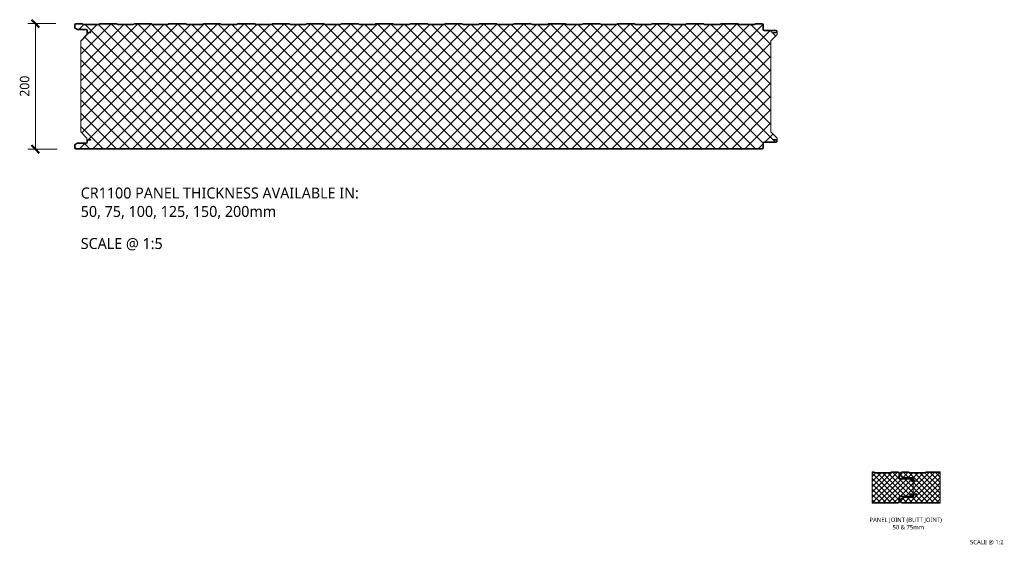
# Model space of a CAD drawing. Header units: millimetres. Extents: x 196 to 3485, y -270 to 1649.
# Tile 1 of 9: x 196 to 1765, y -270 to 568. Entities that reach past the tile are written whole.
import ezdxf

# ---------------------------------------------------------------- set-up
doc = ezdxf.new("R2010")
doc.units = ezdxf.units.MM
for name, color, linetype, lineweight in [('A-ANNO-DIMS', 211, 'Continuous', 9), ('A-ANNO-DIMS-5', 211, 'Continuous', 9), ('A-DETL-GENF', 92, 'Continuous', 13), ('G-ANNO-TEXT', 231, 'Continuous', 9)]:
    doc.layers.add(name, color=color, linetype=linetype, lineweight=lineweight)
doc.styles.add('Yu Gothic', font='Yu Gothic.ttf', dxfattribs={"height": 15})
doc.styles.add('Yu Gothic_1', font='Yu Gothic.ttf', dxfattribs={"height": 17.5})
doc.styles.add('Yu Gothic_2', font='Yu Gothic.ttf', dxfattribs={"height": 7})
doc.dimstyles.new('Diagonal', dxfattribs={"dimscale": 304.8, "dimtxt": 17.413553, "dimasz": 0.04101, "dimexe": 0.03937, "dimexo": 0.024606, "dimgap": 0.024606, "dimtad": 1, "dimdec": 0, "dimzin": 0, "dimdsep": 46, "dimtxsty": 'Yu Gothic', "dimblk1": 'OBLIQUE', "dimblk2": 'OBLIQUE', "dimsah": 1, "dimcen": 0.09, "dimazin": 0, "dimtfac": 1, "dimtdec": 4, "dimtix": 1, "dimtmove": 0, "dimatfit": 3, "dimfxl": 1, "dimtvp": 1, "dimtfill": 1, "dimtolj": 1, "dimtzin": 0, "dimarcsym": 2})
pattern_1 = [(45, (-186.326, 203.047), (-4.24264, 4.24264), []), (135, (-186.326, 203.047), (-4.24264, -4.24264), [])]

# ---------------------------------------------------------------- blocks, each defined once
blk = doc.blocks.new('CR 1100 - FINELINE - FLAT - CR 1100 200mm - FINELINE - FLAT-4202012-15 PANEL SIZE AND PROFILE Copy 1 Copy 2 Copy 1 Copy 1')
at = {"layer": 'A-DETL-GENF'}
h = blk.add_hatch(color=256, dxfattribs=at)
h.paths.add_polyline_path([(1096.2, 0), (1096.7, 0.1), (1097.1, 0.2), (1097.5, 0.5), (1097.8, 0.9), (1097.9, 1.3), (1098, 1.8), (1098, 9.6), (1098.2, 9.9), (1098.4, 10.1), (1098.6, 10.3), (1098.9, 10.5), (1099.2, 10.5), (1118.2, 10.5), (1118.7, 10.6), (1119.1, 10.7), (1119.5, 11), (1119.8, 11.4), (1119.9, 11.8), (1120, 12.3), (1120, 13.2), (1119.9, 13.7), (1119.8, 14.1), (1119.3, 14.6), (1119.1, 14.8), (1118.7, 14.9), (1118.2, 15), (1114, 15), (1114, 14), (1118.4, 14), (1118.8, 13.8), (1119, 13.4), (1119, 13.2), (1119, 12.1), (1118.8, 11.7), (1118.4, 11.5), (1118.2, 11.5), (1099.2, 11.5), (1098.6, 11.4), (1098.1, 11.2), (1097.6, 10.9), (1097.3, 10.4), (1097.1, 9.9), (1097, 9.3), (1097, 1.6), (1096.8, 1.2), (1096.4, 1), (1096.2, 1), (1.6, 1), (1.2, 1.2), (1, 1.6), (1, 1.8), (1, 6.2), (1.2, 6.5), (1.4, 6.7), (5.5, 9), (18.8, 9), (19.4, 9.1), (19.9, 9.3), (20.4, 9.6), (20.7, 10.1), (20.9, 10.6), (21, 11.2), (21, 13.4), (21.2, 13.8), (21.6, 14), (21.8, 14), (26, 14), (26, 15), (21.8, 15), (21.3, 14.9), (20.9, 14.8), (20.5, 14.5), (20.2, 14.1), (20.1, 13.7), (20, 13.2), (20, 10.9), (19.8, 10.6), (19.6, 10.4), (19.4, 10.2), (19.1, 10), (18.8, 10), (5.7, 10), (5.2, 9.9), (4.8, 9.8), (0.9, 7.5), (0.5, 7.2), (0.2, 6.9), (0.1, 6.4), (0, 5.6), (0, 1.8), (0.1, 1.3), (0.2, 0.9), (0.5, 0.5), (0.9, 0.2), (1.3, 0.1), (1.8, 0), (1060, 0)])
h.paths.add_polyline_path([(1114, 185), (1118.2, 185), (1118.7, 185.1), (1119.1, 185.2), (1119.5, 185.5), (1119.8, 186.1), (1119.9, 186.3), (1120, 186.8), (1120, 187.7), (1119.9, 188.2), (1119.8, 188.6), (1119.5, 189), (1119.1, 189.3), (1118.7, 189.4), (1118.2, 189.5), (1098.9, 189.5), (1098.6, 189.7), (1098.4, 189.9), (1098.2, 190.1), (1098, 190.4), (1098, 190.7), (1098, 198.2), (1097.9, 198.7), (1097.8, 199.1), (1097.5, 199.5), (1097.1, 199.8), (1096.7, 199.9), (1096.2, 200), (1085.5, 199.9), (1085.1, 199.8), (1083.5, 199), (1059.5, 199), (1057.5, 199.9), (1057, 200), (1030.5, 199.9), (1030.1, 199.8), (1028.5, 199), (1004.5, 199), (1002.5, 199.9), (1002, 200), (975.5, 199.9), (975.1, 199.8), (973.5, 199), (949.5, 199), (947.5, 199.9), (947, 200), (920.5, 199.9), (920.1, 199.8), (918.5, 199), (894.5, 199), (892.5, 199.9), (892, 200), (865.5, 199.9), (865.1, 199.8), (863.5, 199), (839.5, 199), (837.5, 199.9), (837, 200), (810.5, 199.9), (810.1, 199.8), (808.5, 199), (784.5, 199), (782.5, 199.9), (782, 200), (755.5, 199.9), (755.1, 199.8), (753.5, 199), (729.5, 199), (727.5, 199.9), (727, 200), (700.5, 199.9), (700.1, 199.8), (698.5, 199), (674.5, 199), (672.5, 199.9), (672, 200), (645.5, 199.9), (645.1, 199.8), (643.5, 199), (619.5, 199), (617.5, 199.9), (617, 200), (590.5, 199.9), (590.1, 199.8), (588.5, 199), (564.5, 199), (562.5, 199.9), (562, 200), (535.5, 199.9), (535.1, 199.8), (533.5, 199), (509.5, 199), (507.5, 199.9), (507, 200), (480.5, 199.9), (480.1, 199.8), (478.5, 199), (454.5, 199), (452.5, 199.9), (452, 200), (425.5, 199.9), (425.1, 199.8), (423.5, 199), (399.5, 199), (397.5, 199.9), (397, 200), (370.5, 199.9), (370.1, 199.8), (368.5, 199), (344.5, 199), (342.5, 199.9), (342, 200), (315.5, 199.9), (315.1, 199.8), (313.5, 199), (289.5, 199), (287.5, 199.9), (287, 200), (260.5, 199.9), (260.1, 199.8), (258.5, 199), (234.5, 199), (232.5, 199.9), (232, 200), (205.5, 199.9), (205.1, 199.8), (203.5, 199), (179.5, 199), (177.5, 199.9), (177, 200), (150.5, 199.9), (150.1, 199.8), (148.5, 199), (124.5, 199), (122.5, 199.9), (122, 200), (95.5, 199.9), (95.1, 199.8), (93.5, 199), (69.5, 199), (67.5, 199.9), (67, 200), (40.5, 199.9), (40.1, 199.8), (38.5, 199), (14.5, 199), (12.5, 199.9), (12, 200), (1.8, 200), (1.3, 199.9), (0.9, 199.8), (0.5, 199.5), (0.2, 199.1), (0.1, 198.7), (0, 198.2), (0, 194), (0.1, 193.6), (0.2, 193.1), (0.5, 192.8), (0.9, 192.5), (4.8, 190.2), (5.2, 190.1), (5.7, 190), (19.1, 190), (19.4, 189.8), (19.6, 189.6), (19.8, 189.4), (20, 189.1), (20, 188.8), (20, 186.8), (20.1, 186.3), (20.2, 185.9), (20.5, 185.5), (20.9, 185.2), (21.3, 185.1), (21.8, 185), (26, 185), (26, 186), (21.6, 186), (21.2, 186.2), (21, 186.6), (21, 186.8), (21, 188.8), (20.9, 189.4), (20.7, 189.9), (20.4, 190.4), (19.9, 190.7), (19.4, 190.9), (18.8, 191), (5.5, 191), (1.2, 193.5), (1, 193.8), (1, 194), (1, 198.4), (1.2, 198.8), (1.6, 199), (1.8, 199), (12.3, 199), (14.3, 198), (38.7, 198), (40.7, 199), (67.3, 199), (69.3, 198), (93.7, 198), (95.7, 199), (122.3, 199), (124.3, 198), (148.7, 198), (150.7, 199), (177.3, 199), (179.3, 198), (203.7, 198), (205.7, 199), (232.3, 199), (234.3, 198), (258.7, 198), (260.7, 199), (287.3, 199), (289.3, 198), (313.7, 198), (315.7, 199), (342.3, 199), (344.3, 198), (368.7, 198), (370.7, 199), (397.3, 199), (399.3, 198), (423.7, 198), (425.7, 199), (452.3, 199), (454.3, 198), (478.7, 198), (480.7, 199), (507.3, 199), (509.3, 198), (533.7, 198), (535.7, 199), (562.3, 199), (564.3, 198), (588.7, 198), (590.7, 199), (617.3, 199), (619.3, 198), (643.7, 198), (645.7, 199), (672.3, 199), (674.3, 198), (698.7, 198), (700.7, 199), (727.3, 199), (729.3, 198), (753.7, 198), (755.7, 199), (782.3, 199), (784.3, 198), (808.7, 198), (810.7, 199), (837.3, 199), (839.3, 198), (863.7, 198), (865.7, 199), (892.3, 199), (894.3, 198), (918.7, 198), (920.7, 199), (947.3, 199), (949.3, 198), (973.7, 198), (975.7, 199), (1002.3, 199), (1004.3, 198), (1028.7, 198), (1030.7, 199), (1057.3, 199), (1059.3, 198), (1083.7, 198), (1085.7, 199), (1096.4, 199), (1096.8, 198.8), (1097, 198.4), (1097, 198.2), (1097, 190.7), (1097.1, 190.1), (1097.3, 189.6), (1097.6, 189.1), (1098.1, 188.8), (1098.6, 188.6), (1099.2, 188.5), (1118.4, 188.5), (1118.8, 188.3), (1119, 187.9), (1119, 187.7), (1119, 186.6), (1118.8, 186.2), (1118.4, 186), (1118.2, 186), (1114, 186)])
h = blk.add_hatch(dxfattribs=at)
h.set_pattern_fill('FP_6', color=256, style=0, pattern_type=2)
h.set_pattern_definition([(45, (-283.583, -361.559), (-10.6066, 10.6066), []), (135, (-283.583, -361.559), (-10.6066, -10.6066), [])])
h.paths.add_polyline_path([(271, 1), (1096.4, 1), (1096.8, 1.2), (1096.9, 1.4), (1097, 1.8), (1097, 9.6), (1097.1, 9.9), (1097.3, 10.4), (1097.6, 10.9), (1098.1, 11.2), (1098.6, 11.4), (1099.2, 11.5), (1118.4, 11.5), (1118.8, 11.7), (1118.9, 11.9), (1119, 12.3), (1118.9, 13.4), (1118.9, 13.6), (1118.6, 13.9), (1118.2, 14), (1114, 14), (1114, 15), (1118.6, 14.9), (1118.8, 14.9), (1119.1, 14.8), (1119.5, 14.5), (1119.8, 14.1), (1119.9, 13.7), (1120, 13.5), (1120, 17.6), (1110, 27.6), (1110, 172.7), (1120, 182.6), (1120, 186.6), (1119.9, 186.3), (1119.8, 185.9), (1119.5, 185.5), (1119.1, 185.2), (1118.6, 185.1), (1118.2, 185), (1114, 185), (1114, 186), (1118.4, 186), (1118.8, 186.2), (1118.9, 186.4), (1119, 186.8), (1118.9, 187.9), (1118.9, 188.1), (1118.6, 188.4), (1118.2, 188.5), (1098.9, 188.5), (1098.6, 188.6), (1098.1, 188.8), (1097.6, 189.1), (1097.3, 189.6), (1097.1, 190.1), (1097, 190.7), (1096.9, 198.4), (1096.9, 198.6), (1096.6, 198.9), (1096.2, 199), (1085.7, 199), (1083.7, 198), (1059.3, 198), (1057.3, 199), (1030.7, 199), (1028.7, 198), (1004.3, 198), (1002.3, 199), (975.7, 199), (973.7, 198), (949.3, 198), (947.3, 199), (920.7, 199), (918.7, 198), (894.3, 198), (892.3, 199), (865.7, 199), (863.7, 198), (839.3, 198), (837.3, 199), (810.7, 199), (808.7, 198), (784.3, 198), (782.3, 199), (755.7, 199), (753.7, 198), (729.3, 198), (727.3, 199), (700.7, 199), (698.7, 198), (674.3, 198), (672.3, 199), (645.7, 199), (643.7, 198), (619.3, 198), (617.3, 199), (590.7, 199), (588.7, 198), (564.3, 198), (562.3, 199), (535.7, 199), (533.7, 198), (509.3, 198), (507.3, 199), (480.7, 199), (478.7, 198), (454.3, 198), (452.3, 199), (425.7, 199), (423.7, 198), (399.3, 198), (397.3, 199), (370.7, 199), (368.7, 198), (344.3, 198), (342.3, 199), (315.7, 199), (313.7, 198), (289.3, 198), (287.3, 199), (260.7, 199), (258.7, 198), (234.3, 198), (232.3, 199), (205.7, 199), (203.7, 198), (179.3, 198), (177.3, 199), (150.7, 199), (148.7, 198), (124.3, 198), (122.3, 199), (95.7, 199), (93.7, 198), (69.3, 198), (67.3, 199), (40.7, 199), (38.7, 198), (14.3, 198), (12.3, 199), (1.6, 199), (1.2, 198.8), (1.1, 198.6), (1, 198.2), (1.1, 193.8), (1.1, 193.6), (1.4, 193.3), (5.5, 191), (19.1, 191), (19.4, 190.9), (19.9, 190.7), (20.4, 190.4), (20.7, 189.9), (20.9, 189.4), (21, 188.8), (21.1, 186.6), (21.1, 186.4), (21.4, 186.1), (21.8, 186), (26, 186), (26, 185), (21.4, 185.1), (21.2, 185.1), (20.9, 185.2), (20.5, 185.5), (20.2, 186.1), (20.1, 186.3), (20, 186.5), (20, 182.6), (10, 172.7), (10, 27.6), (20, 17.6), (20, 13.4), (20.1, 13.7), (20.2, 14.1), (20.7, 14.6), (20.9, 14.8), (21.4, 14.9), (21.8, 15), (26, 15), (26, 14), (21.6, 14), (21.2, 13.8), (21.1, 13.6), (21, 13.2), (21, 10.9), (20.9, 10.6), (20.6, 10), (20.4, 9.6), (19.9, 9.3), (19.4, 9.1), (18.8, 9), (5.5, 9), (1.2, 6.5), (1.1, 6.4), (1, 6), (1.1, 1.6), (1.1, 1.4), (1.4, 1.1), (1.8, 1), (28.2, 1)])
for p, q in [((0, 198.2), (0, 194)), ((0.9, 192.5), (4.8, 190.2)), ((1, 194), (1, 198.2)), ((5.5, 191), (1.4, 193.3)), ((12, 200), (1.8, 200)), ((1.8, 199), (12.3, 199)), ((18.8, 191), (5.5, 191)), ((5.7, 190), (18.8, 190)), ((12.3, 199), (14.3, 198)), ((14.5, 199), (12.9, 199.8)), ((14.3, 198), (38.7, 198)), ((38.5, 199), (14.5, 199)), ((20, 188.8), (20, 186.8)), ((21, 186.8), (21, 188.8)), ((40.1, 199.8), (38.5, 199)), ((38.7, 198), (40.7, 199)), ((40.7, 199), (67.3, 199)), ((67, 200), (41, 200)), ((67.3, 199), (69.3, 198)), ((69.5, 199), (67.9, 199.8)), ((69.3, 198), (93.7, 198)), ((93.5, 199), (69.5, 199)), ((95.1, 199.8), (93.5, 199)), ((93.7, 198), (95.7, 199)), ((95.7, 199), (122.3, 199)), ((122, 200), (96, 200)), ((122.3, 199), (124.3, 198)), ((124.5, 199), (122.9, 199.8)), ((124.3, 198), (148.7, 198)), ((148.5, 199), (124.5, 199)), ((150.1, 199.8), (148.5, 199)), ((148.7, 198), (150.7, 199)), ((150.7, 199), (177.3, 199)), ((177, 200), (151, 200)), ((177.3, 199), (179.3, 198)), ((179.5, 199), (177.9, 199.8)), ((179.3, 198), (203.7, 198)), ((203.5, 199), (179.5, 199)), ((205.1, 199.8), (203.5, 199)), ((203.7, 198), (205.7, 199)), ((205.7, 199), (232.3, 199)), ((232, 200), (206, 200)), ((232.3, 199), (234.3, 198)), ((234.5, 199), (232.9, 199.8)), ((234.3, 198), (258.7, 198)), ((258.5, 199), (234.5, 199)), ((260.1, 199.8), (258.5, 199)), ((258.7, 198), (260.7, 199)), ((260.7, 199), (287.3, 199)), ((287, 200), (261, 200)), ((287.3, 199), (289.3, 198)), ((289.5, 199), (287.9, 199.8)), ((289.3, 198), (313.7, 198)), ((313.5, 199), (289.5, 199)), ((315.1, 199.8), (313.5, 199)), ((313.7, 198), (315.7, 199)), ((315.7, 199), (342.3, 199)), ((342, 200), (316, 200)), ((342.3, 199), (344.3, 198)), ((344.5, 199), (342.9, 199.8)), ((344.3, 198), (368.7, 198)), ((368.5, 199), (344.5, 199)), ((370.1, 199.8), (368.5, 199)), ((368.7, 198), (370.7, 199)), ((370.7, 199), (397.3, 199)), ((397, 200), (371, 200)), ((397.3, 199), (399.3, 198)), ((399.5, 199), (397.9, 199.8)), ((399.3, 198), (423.7, 198)), ((423.5, 199), (399.5, 199)), ((425.1, 199.8), (423.5, 199)), ((423.7, 198), (425.7, 199)), ((425.7, 199), (452.3, 199)), ((452, 200), (426, 200)), ((452.3, 199), (454.3, 198)), ((454.5, 199), (452.9, 199.8)), ((454.3, 198), (478.7, 198)), ((478.5, 199), (454.5, 199)), ((480.1, 199.8), (478.5, 199)), ((478.7, 198), (480.7, 199)), ((480.7, 199), (507.3, 199)), ((507, 200), (481, 200)), ((507.3, 199), (509.3, 198)), ((509.5, 199), (507.9, 199.8)), ((509.3, 198), (533.7, 198)), ((533.5, 199), (509.5, 199)), ((535.1, 199.8), (533.5, 199)), ((533.7, 198), (535.7, 199)), ((535.7, 199), (562.3, 199)), ((562, 200), (536, 200)), ((562.3, 199), (564.3, 198)), ((564.5, 199), (562.9, 199.8)), ((564.3, 198), (588.7, 198)), ((588.5, 199), (564.5, 199)), ((590.1, 199.8), (588.5, 199)), ((588.7, 198), (590.7, 199)), ((590.7, 199), (617.3, 199)), ((617, 200), (591, 200)), ((617.3, 199), (619.3, 198)), ((619.5, 199), (617.9, 199.8)), ((619.3, 198), (643.7, 198)), ((643.5, 199), (619.5, 199)), ((645.1, 199.8), (643.5, 199)), ((643.7, 198), (645.7, 199)), ((645.7, 199), (672.3, 199)), ((672, 200), (646, 200)), ((672.3, 199), (674.3, 198)), ((674.5, 199), (672.9, 199.8)), ((674.3, 198), (698.7, 198)), ((698.5, 199), (674.5, 199)), ((700.1, 199.8), (698.5, 199)), ((698.7, 198), (700.7, 199)), ((700.7, 199), (727.3, 199)), ((727, 200), (701, 200)), ((727.3, 199), (729.3, 198)), ((729.5, 199), (727.9, 199.8)), ((729.3, 198), (753.7, 198)), ((753.5, 199), (729.5, 199)), ((755.1, 199.8), (753.5, 199)), ((753.7, 198), (755.7, 199)), ((755.7, 199), (782.3, 199)), ((782, 200), (756, 200)), ((782.3, 199), (784.3, 198)), ((784.5, 199), (782.9, 199.8)), ((784.3, 198), (808.7, 198)), ((808.5, 199), (784.5, 199)), ((810.1, 199.8), (808.5, 199)), ((808.7, 198), (810.7, 199)), ((810.7, 199), (837.3, 199)), ((837, 200), (811, 200)), ((837.3, 199), (839.3, 198)), ((839.5, 199), (837.9, 199.8)), ((839.3, 198), (863.7, 198)), ((863.5, 199), (839.5, 199)), ((865.1, 199.8), (863.5, 199)), ((863.7, 198), (865.7, 199)), ((865.7, 199), (892.3, 199)), ((892, 200), (866, 200)), ((892.3, 199), (894.3, 198)), ((894.5, 199), (892.9, 199.8)), ((894.3, 198), (918.7, 198)), ((918.5, 199), (894.5, 199)), ((920.1, 199.8), (918.5, 199)), ((918.7, 198), (920.7, 199)), ((920.7, 199), (947.3, 199)), ((947, 200), (921, 200)), ((947.3, 199), (949.3, 198)), ((949.5, 199), (947.9, 199.8)), ((949.3, 198), (973.7, 198)), ((973.5, 199), (949.5, 199)), ((975.1, 199.8), (973.5, 199)), ((973.7, 198), (975.7, 199)), ((975.7, 199), (1002.3, 199)), ((1002, 200), (976, 200)), ((1002.3, 199), (1004.3, 198)), ((1004.5, 199), (1002.9, 199.8)), ((1004.3, 198), (1028.7, 198)), ((1028.5, 199), (1004.5, 199)), ((1030.1, 199.8), (1028.5, 199)), ((1028.7, 198), (1030.7, 199)), ((1030.7, 199), (1057.3, 199)), ((1057, 200), (1031, 200)), ((1057.3, 199), (1059.3, 198)), ((1059.5, 199), (1057.9, 199.8)), ((1059.3, 198), (1083.7, 198)), ((1083.5, 199), (1059.5, 199)), ((1085.1, 199.8), (1083.5, 199)), ((1083.7, 198), (1085.7, 199)), ((1085.7, 199), (1096.2, 199)), ((1096.2, 200), (1086, 200)), ((1097, 198.2), (1097, 190.7)), ((1098, 190.7), (1098, 198.2)), ((1118.2, 189.5), (1099.2, 189.5)), ((1099.2, 188.5), (1118.2, 188.5)), ((20, 182.6), (10, 172.7)), ((10, 172.7), (10, 27.6)), ((20, 186.8), (20, 182.6)), ((26, 186), (21.8, 186)), ((21.8, 185), (26, 185)), ((26, 185), (26, 186)), ((1110, 172.7), (1120, 182.6)), ((1110, 27.6), (1110, 172.7)), ((1118.2, 186), (1114, 186)), ((1114, 186), (1114, 185)), ((1114, 185), (1118.2, 185)), ((1119, 187.7), (1119, 186.8)), ((1120, 186.8), (1120, 187.7)), ((1120, 182.6), (1120, 186.8)), ((10, 27.6), (20, 17.6)), ((20, 17.6), (20, 13.2)), ((1120, 17.6), (1110, 27.6)), ((1120, 13.2), (1120, 17.6)), ((0, 6), (0, 1.8)), ((4.8, 9.8), (0.9, 7.5)), ((1, 1.8), (1, 6)), ((1.4, 6.7), (5.5, 9)), ((1096.2, 1), (1.8, 1)), ((1.8, 0), (1096.2, 0)), ((5.5, 9), (18.8, 9)), ((18.8, 10), (5.7, 10)), ((20, 13.2), (20, 11.2)), ((21, 11.2), (21, 13.2)), ((26, 15), (21.8, 15)), ((21.8, 14), (26, 14)), ((26, 14), (26, 15)), ((1097, 9.3), (1097, 1.8)), ((1098, 1.8), (1098, 9.3)), ((1118.2, 11.5), (1099.2, 11.5)), ((1099.2, 10.5), (1118.2, 10.5)), ((1118.2, 15), (1114, 15)), ((1114, 15), (1114, 14)), ((1114, 14), (1118.2, 14)), ((1119, 13.2), (1119, 12.3)), ((1120, 12.3), (1120, 13.2))]:
    blk.add_line(p, q, dxfattribs=at)
for centre, radius, start, end in [((1.8, 198.2), 1.8, 90, 180), ((1.8, 194), 1.8, 180, 240), ((1.8, 198.2), 0.8, 90, 180), ((1.8, 194), 0.8, 180, 240), ((5.7, 191.8), 1.8, 240, 270), ((12, 197.9), 2.1, 63.4349, 90), ((18.8, 188.8), 2.2, 360, 90), ((18.8, 188.8), 1.2, 360, 90), ((41, 197.9), 2.1, 90, 116.5651), ((67, 197.9), 2.1, 63.4349, 90), ((96, 197.9), 2.1, 90, 116.5651), ((122, 197.9), 2.1, 63.4349, 90), ((151, 197.9), 2.1, 90, 116.5651), ((177, 197.9), 2.1, 63.4349, 90), ((206, 197.9), 2.1, 90, 116.5651), ((232, 197.9), 2.1, 63.4349, 90), ((261, 197.9), 2.1, 90, 116.5651), ((287, 197.9), 2.1, 63.4349, 90), ((316, 197.9), 2.1, 90, 116.5651), ((342, 197.9), 2.1, 63.4349, 90), ((371, 197.9), 2.1, 90, 116.5651), ((397, 197.9), 2.1, 63.4349, 90), ((426, 197.9), 2.1, 90, 116.5651), ((452, 197.9), 2.1, 63.4349, 90), ((481, 197.9), 2.1, 90, 116.5651), ((507, 197.9), 2.1, 63.4349, 90), ((536, 197.9), 2.1, 90, 116.5651), ((562, 197.9), 2.1, 63.4349, 90), ((591, 197.9), 2.1, 90, 116.5651), ((617, 197.9), 2.1, 63.4349, 90), ((646, 197.9), 2.1, 90, 116.5651), ((672, 197.9), 2.1, 63.4349, 90), ((701, 197.9), 2.1, 90, 116.5651), ((727, 197.9), 2.1, 63.4349, 90), ((756, 197.9), 2.1, 90, 116.5651), ((782, 197.9), 2.1, 63.4349, 90), ((811, 197.9), 2.1, 90, 116.5651), ((837, 197.9), 2.1, 63.4349, 90), ((866, 197.9), 2.1, 90, 116.5651), ((892, 197.9), 2.1, 63.4349, 90), ((921, 197.9), 2.1, 90, 116.5651), ((947, 197.9), 2.1, 63.4349, 90), ((976, 197.9), 2.1, 90, 116.5651), ((1002, 197.9), 2.1, 63.4349, 90), ((1031, 197.9), 2.1, 90, 116.5651), ((1057, 197.9), 2.1, 63.4349, 90), ((1086, 197.9), 2.1, 90, 116.5651), ((1096.2, 198.2), 1.8, 0, 90), ((1096.2, 198.2), 0.8, 0, 90), ((1099.2, 190.7), 2.2, 180, 270), ((1099.2, 190.7), 1.2, 180, 270), ((1118.2, 187.7), 1.8, 0, 90), ((1118.2, 187.7), 0.8, 0, 90), ((21.8, 186.8), 1.8, 180, 270), ((21.8, 186.8), 0.8, 180, 270), ((1118.2, 186.8), 0.8, 270, 0), ((1118.2, 186.8), 1.8, 270, 360), ((1.8, 6), 1.8, 120, 180), ((1.8, 1.8), 1.8, 180, 270), ((1.8, 6), 0.8, 120, 180), ((1.8, 1.8), 0.8, 180, 270), ((5.7, 8.2), 1.8, 90, 120), ((18.8, 11.2), 1.2, 270, 0), ((18.8, 11.2), 2.2, 270, 0), ((21.8, 13.2), 1.8, 90, 180), ((21.8, 13.2), 0.8, 90, 180), ((1096.2, 1.8), 1.8, 270, 0), ((1096.2, 1.8), 0.8, 270, 0), ((1099.2, 9.3), 2.2, 90, 180), ((1099.2, 9.3), 1.2, 90, 180), ((1118.2, 13.2), 1.8, 0, 90), ((1118.2, 13.2), 0.8, 360, 90), ((1118.2, 12.3), 1.8, 270, 0), ((1118.2, 12.3), 0.8, 270, 0)]:
    blk.add_arc(centre, radius, start, end, dxfattribs=at)
blk = doc.blocks.new('CR 1100 - FINELINE - FLAT - CR 1100 50mm - JOINT - FINELINE - FLAT-4201998-15 PANEL SIZE AND PROFILE Copy 1 Copy 1 Copy 1 Copy 1 Copy 1')
at = {"layer": 'A-DETL-GENF'}
h = blk.add_hatch(color=256, dxfattribs=at)
h.paths.add_polyline_path([(0, 0), (41.5, 0), (42, 0), (42.4, 0.2), (42.8, 0.5), (43.1, 0.9), (43.3, 1.3), (43.3, 1.8), (43.3, 9.3), (43.4, 9.6), (43.5, 9.9), (43.7, 10.1), (43.9, 10.3), (44.2, 10.4), (44.5, 10.5), (63.5, 10.5), (64, 10.5), (64.4, 10.7), (64.8, 11), (65.1, 11.4), (65.3, 11.9), (65.3, 12.3), (65.3, 13.2), (65.3, 13.6), (65.1, 14.1), (64.8, 14.4), (64.4, 14.7), (64, 14.9), (63.5, 15), (59.3, 15), (59.3, 14), (63.5, 14), (63.8, 13.9), (63.9, 13.9), (64.2, 13.7), (64.2, 13.6), (64.3, 13.4), (64.3, 13.2), (64.3, 12.3), (64.3, 12.1), (64.2, 11.9), (64.1, 11.7), (63.9, 11.6), (63.8, 11.5), (63.5, 11.5), (44.5, 11.5), (44, 11.4), (43.4, 11.2), (43, 10.8), (42.6, 10.4), (42.4, 9.8), (42.3, 9.3), (42.3, 1.8), (42.3, 1.6), (42.2, 1.4), (42.1, 1.2), (41.9, 1.1), (41.8, 1), (41.5, 1), (0, 1)])
h.paths.add_polyline_path([(59.3, 35), (63.5, 35), (64, 35), (64.4, 35.2), (64.8, 35.5), (65.1, 35.9), (65.3, 36.3), (65.3, 36.8), (65.3, 37.7), (65.3, 38.1), (65.1, 38.6), (64.8, 38.9), (64.4, 39.2), (64, 39.4), (63.5, 39.5), (44.5, 39.5), (44.2, 39.5), (43.9, 39.6), (43.7, 39.8), (43.5, 40.1), (43.4, 40.4), (43.3, 40.7), (43.3, 48.2), (43.3, 48.6), (43.1, 49.1), (42.8, 49.4), (42.4, 49.7), (42, 49.9), (41.5, 50), (31.3, 50), (30.9, 49.9), (30.4, 49.7), (28.8, 49), (4.8, 49), (3.3, 49.7), (2.8, 49.9), (2.3, 50), (0, 50), (0, 49), (2.6, 49), (4.6, 48), (29.1, 48), (31.1, 49), (41.5, 49), (41.8, 48.9), (41.9, 48.9), (42.1, 48.7), (42.2, 48.6), (42.3, 48.4), (42.3, 48.2), (42.3, 40.7), (42.4, 40.1), (42.6, 39.6), (43, 39.1), (43.4, 38.8), (44, 38.5), (44.5, 38.5), (63.5, 38.5), (63.8, 38.4), (63.9, 38.4), (64.2, 38.2), (64.2, 38.1), (64.3, 37.9), (64.3, 37.7), (64.3, 36.8), (64.3, 36.5), (64.2, 36.4), (64.1, 36.2), (63.9, 36.1), (63.8, 36), (63.5, 36), (59.3, 36)])
h = blk.add_hatch(dxfattribs=at)
h.set_pattern_fill('FP_7', color=256, style=0, pattern_type=2)
h.set_pattern_definition(pattern_1)
h.paths.add_polyline_path([(0, 1), (41.5, 1), (41.8, 1), (42, 1.1), (42.1, 1.2), (42.2, 1.4), (42.3, 1.6), (42.3, 1.8), (42.3, 9.3), (42.4, 9.9), (42.6, 10.4), (43, 10.8), (43.4, 11.2), (44, 11.4), (44.6, 11.5), (63.7, 11.5), (63.8, 11.5), (64, 11.6), (64.2, 11.8), (64.3, 11.9), (64.3, 12.1), (64.3, 12.3), (64.3, 13.2), (64.3, 13.4), (64.2, 13.6), (64.1, 13.7), (63.9, 13.9), (63.8, 13.9), (63.5, 14), (59.3, 14), (59.3, 15), (63.6, 15), (64, 14.9), (64.4, 14.7), (64.8, 14.4), (65.1, 14.1), (65.3, 13.6), (65.3, 13.2), (65.3, 36.8), (65.3, 36.3), (65.1, 35.9), (64.8, 35.5), (64.4, 35.2), (63.9, 35), (63.5, 35), (59.3, 35), (59.3, 36), (63.5, 36), (63.8, 36), (64, 36.1), (64.2, 36.3), (64.2, 36.4), (64.3, 36.6), (64.3, 36.8), (64.3, 37.7), (64.3, 37.9), (64.2, 38.1), (64.1, 38.3), (63.9, 38.4), (63.7, 38.4), (63.5, 38.5), (44.5, 38.5), (43.9, 38.6), (43.4, 38.8), (43, 39.1), (42.6, 39.6), (42.4, 40.1), (42.3, 40.7), (42.3, 48.2), (42.3, 48.4), (42.2, 48.6), (42.1, 48.7), (41.9, 48.9), (41.8, 48.9), (41.5, 49), (31.1, 49), (29.1, 48), (4.6, 48), (2.6, 49), (0, 49), (0, 48)])
h = blk.add_hatch(color=256, dxfattribs=at)
h.paths.add_polyline_path([(47.1, 0), (108.2, 0), (108.2, 1), (47.1, 1), (46.9, 1), (46.7, 1.1), (46.6, 1.2), (46.5, 1.4), (46.4, 1.6), (46.3, 1.8), (46.3, 6), (46.4, 6.2), (46.5, 6.4), (46.6, 6.5), (46.7, 6.7), (50.8, 9), (64.2, 9), (64.7, 9.1), (65.2, 9.3), (65.7, 9.6), (66.1, 10.1), (66.3, 10.6), (66.3, 11.2), (66.3, 13.2), (66.4, 13.4), (66.5, 13.6), (66.6, 13.8), (66.7, 13.9), (66.9, 14), (67.1, 14), (71.3, 14), (71.3, 15), (67.1, 15), (66.7, 14.9), (66.2, 14.8), (65.9, 14.5), (65.6, 14.1), (65.4, 13.6), (65.3, 13.2), (65.3, 11.2), (65.3, 10.9), (65.2, 10.6), (65, 10.4), (64.7, 10.2), (64.5, 10), (64.1, 10), (51, 10), (50.6, 9.9), (50.1, 9.8), (46.2, 7.5), (45.9, 7.2), (45.6, 6.9), (45.4, 6.4), (45.3, 6), (45.3, 1.8), (45.4, 1.3), (45.6, 0.9), (45.9, 0.5), (46.2, 0.2), (46.7, 0.1)])
h.paths.add_polyline_path([(71.3, 35), (71.3, 36), (67.1, 36), (66.9, 36), (66.7, 36.1), (66.6, 36.2), (66.5, 36.4), (66.4, 36.6), (66.3, 36.8), (66.3, 38.8), (66.3, 39.4), (66.1, 39.9), (65.7, 40.4), (65.2, 40.7), (64.7, 40.9), (64.1, 41), (50.8, 41), (46.7, 43.3), (46.6, 43.5), (46.5, 43.6), (46.4, 43.8), (46.3, 44), (46.3, 48.2), (46.4, 48.4), (46.5, 48.6), (46.6, 48.8), (46.7, 48.9), (46.9, 49), (47.1, 49), (57.6, 49), (59.6, 48), (84.1, 48), (86.1, 49), (108.2, 49), (108.2, 50), (86.3, 50), (85.9, 49.9), (85.4, 49.8), (83.8, 49), (59.8, 49), (58.3, 49.8), (57.8, 49.9), (57.4, 50), (47.1, 50), (46.7, 49.9), (46.2, 49.8), (45.9, 49.5), (45.6, 49.1), (45.4, 48.7), (45.3, 48.2), (45.3, 44), (45.4, 43.6), (45.6, 43.1), (45.9, 42.8), (46.2, 42.5), (50.1, 40.2), (50.6, 40.1), (51, 40), (64.2, 40), (64.5, 40), (64.7, 39.8), (65, 39.6), (65.2, 39.4), (65.3, 39.1), (65.3, 38.8), (65.4, 36.8), (65.4, 36.3), (65.6, 35.9), (65.9, 35.5), (66.2, 35.2), (66.7, 35.1), (67.1, 35), (68, 35)])
h = blk.add_hatch(dxfattribs=at)
h.set_pattern_fill('FP_7', color=256, style=0, pattern_type=2)
h.set_pattern_definition(pattern_1)
h.paths.add_polyline_path([(108.2, 1), (108.2, 49), (86.1, 49), (84.1, 48), (59.6, 48), (57.6, 49), (47.1, 49), (46.9, 49), (46.7, 48.8), (46.6, 48.8), (46.5, 48.6), (46.4, 48.4), (46.3, 48.2), (46.3, 44), (46.4, 43.8), (46.5, 43.6), (46.6, 43.5), (46.7, 43.3), (50.8, 41), (64.2, 41), (64.7, 40.9), (65.2, 40.7), (65.7, 40.4), (66.1, 39.9), (66.3, 39.4), (66.3, 38.8), (66.4, 36.7), (66.4, 36.5), (66.5, 36.3), (66.6, 36.2), (66.8, 36.1), (66.9, 36), (67.1, 36), (71.3, 36), (71.3, 35), (67.1, 35), (66.7, 35.1), (66.2, 35.2), (65.9, 35.5), (65.6, 35.9), (65.4, 36.3), (65.3, 36.8), (65.3, 13.2), (65.4, 13.7), (65.6, 14.1), (65.9, 14.5), (66.2, 14.8), (66.7, 14.9), (67.1, 15), (71.3, 15), (71.3, 14), (67.1, 14), (66.9, 13.9), (66.7, 13.8), (66.5, 13.7), (66.4, 13.5), (66.4, 13.3), (66.3, 13.2), (66.3, 11.2), (66.3, 10.6), (66.1, 10.1), (65.7, 9.6), (65.2, 9.3), (64.7, 9.1), (64.1, 9), (50.8, 9), (46.7, 6.7), (46.6, 6.5), (46.5, 6.4), (46.4, 6.2), (46.3, 6), (46.3, 1.8), (46.4, 1.6), (46.5, 1.3), (46.6, 1.2), (46.7, 1.1), (46.9, 1), (47.1, 1), (94.4, 1)])
for p, q in [((2.3, 50), (0, 50)), ((0, 50), (0, 49)), ((0, 49), (0, 1)), ((0, 49), (2.6, 49)), ((2.6, 49), (4.6, 48)), ((4.8, 49), (3.3, 49.7)), ((4.6, 48), (29.1, 48)), ((28.8, 49), (4.8, 49)), ((30.4, 49.7), (28.8, 49)), ((29.1, 48), (31.1, 49)), ((31.1, 49), (41.5, 49)), ((41.5, 50), (31.3, 50)), ((42.3, 48.2), (42.3, 40.7)), ((43.3, 40.7), (43.3, 48.2)), ((45.3, 48.2), (45.3, 44)), ((46.3, 44), (46.3, 48.2)), ((57.4, 50), (47.1, 50)), ((47.1, 49), (57.6, 49)), ((57.6, 49), (59.6, 48)), ((59.8, 49), (58.3, 49.8)), ((59.6, 48), (84.1, 48)), ((83.8, 49), (59.8, 49)), ((85.4, 49.8), (83.8, 49)), ((84.1, 48), (86.1, 49)), ((86.1, 49), (108.2, 49)), ((108.2, 50), (86.3, 50)), ((108.2, 49), (108.2, 50)), ((108.2, 1), (108.2, 49)), ((63.5, 39.5), (44.5, 39.5)), ((44.5, 38.5), (63.5, 38.5)), ((46.2, 42.5), (50.1, 40.2)), ((50.8, 41), (46.7, 43.3)), ((64.1, 41), (50.8, 41)), ((51, 40), (64.1, 40)), ((63.5, 36), (59.3, 36)), ((59.3, 36), (59.3, 35)), ((59.3, 35), (63.5, 35)), ((64.3, 37.7), (64.3, 36.8)), ((65.3, 38.8), (65.3, 37.7)), ((65.3, 36.8), (65.3, 37.7)), ((65.3, 36.8), (65.3, 13.2)), ((66.3, 36.8), (66.3, 38.8)), ((71.3, 36), (67.1, 36)), ((67.1, 35), (71.3, 35)), ((71.3, 35), (71.3, 36)), ((41.5, 1), (0, 1)), ((0, 1), (0, 0)), ((42.3, 9.3), (42.3, 1.8)), ((43.3, 1.8), (43.3, 9.3)), ((63.5, 11.5), (44.5, 11.5)), ((44.5, 10.5), (63.5, 10.5)), ((45.3, 6), (45.3, 1.8)), ((50.1, 9.8), (46.2, 7.5)), ((46.3, 1.8), (46.3, 6)), ((46.7, 6.7), (50.8, 9)), ((108.2, 1), (47.1, 1)), ((47.1, 0), (108.2, 0)), ((50.8, 9), (64.1, 9)), ((64.1, 10), (51, 10)), ((63.5, 15), (59.3, 15)), ((59.3, 15), (59.3, 14)), ((59.3, 14), (63.5, 14)), ((64.3, 13.2), (64.3, 12.3)), ((65.3, 13.2), (65.3, 13.2)), ((65.3, 12.3), (65.3, 13.2)), ((65.3, 12.3), (65.3, 11.2)), ((66.3, 11.2), (66.3, 13.2)), ((71.3, 15), (67.1, 15)), ((67.1, 14), (71.3, 14)), ((71.3, 14), (71.3, 15)), ((108.2, 0), (108.2, 1)), ((0, 0), (41.5, 0))]:
    blk.add_line(p, q, dxfattribs=at)
for centre, radius, start, end in [((2.3, 47.9), 2.1, 63.4349, 90), ((31.3, 47.9), 2.1, 90, 116.5651), ((41.5, 48.2), 1.8, 360, 90), ((41.5, 48.2), 0.8, 360, 90), ((47.1, 48.2), 1.8, 90, 180), ((47.1, 48.2), 0.8, 90, 180), ((57.4, 47.9), 2.1, 63.4349, 90), ((86.3, 47.9), 2.1, 90, 116.5651), ((44.5, 40.7), 2.2, 180, 270), ((44.5, 40.7), 1.2, 180, 270), ((47.1, 44), 1.8, 180, 240), ((47.1, 44), 0.8, 180, 240), ((51, 41.8), 1.8, 240, 270), ((63.5, 37.7), 1.8, 0, 90), ((63.5, 37.7), 0.8, 0, 90), ((63.5, 36.8), 0.8, 270, 0), ((63.5, 36.8), 1.8, 270, 0), ((64.1, 38.8), 2.2, 360, 90), ((64.1, 38.8), 1.2, 360, 90), ((67.1, 36.8), 1.8, 181.0557, 270), ((67.1, 36.8), 0.8, 180, 270), ((41.5, 1.8), 1.8, 270, 0), ((41.5, 1.8), 0.8, 270, 0), ((44.5, 9.3), 2.2, 90, 180), ((44.5, 9.3), 1.2, 90, 180), ((47.1, 6), 1.8, 120, 180), ((47.1, 1.8), 1.8, 180, 270), ((47.1, 6), 0.8, 120, 180), ((47.1, 1.8), 0.8, 180, 270), ((51, 8.2), 1.8, 90, 120), ((63.5, 13.2), 1.8, 0, 90), ((63.5, 13.2), 0.8, 0, 90), ((63.5, 12.3), 1.8, 270, 0), ((63.5, 12.3), 0.8, 270, 0), ((64.1, 11.2), 1.2, 270, 0), ((64.1, 11.2), 2.2, 270, 360), ((67.1, 13.2), 1.8, 90, 180), ((67.1, 13.2), 0.8, 90, 180)]:
    blk.add_arc(centre, radius, start, end, dxfattribs=at)
blk = doc.blocks.new('DIMBLOCK6-15 PANEL SIZE AND PROFILE Copy 1 Copy 2 Copy 1 Copy 1')
at = {"layer": 'A-ANNO-DIMS-5', "lineweight": 50}
for p, q in [((221.5, 561.6), (215.2, 567.8)), ((221.5, 561.6), (227.7, 555.3)), ((221.5, 361.6), (215.2, 367.8)), ((221.5, 361.6), (227.7, 355.3))]:
    blk.add_line(p, q, dxfattribs=at)
at = {"layer": 'A-ANNO-DIMS-5'}
for p, q in [((221.5, 561.6), (209.5, 561.6)), ((221.5, 361.6), (221.5, 561.6)), ((221.5, 561.6), (253.9, 561.6)), ((221.5, 361.6), (209.5, 361.6)), ((221.5, 361.6), (256.3, 361.6))]:
    blk.add_line(p, q, dxfattribs=at)
at = {"layer": 'A-ANNO-DIMS-5', "color": 0, "insert": (196.7, 445), "char_height": 15, "width": 39.641, "attachment_point": 1, "rotation": 90, "line_spacing_factor": 1.024327, "style": 'Yu Gothic', "bg_fill": 3, "box_fill_scale": 1.25, "bg_fill_color": 9, "bg_fill_true_color": 13158600, "bg_fill_transparency": 0}
blk.add_mtext('200', dxfattribs=at)
blk = doc.blocks.new('_Oblique')
at = {"color": 0, "linetype": 'ByBlock', "lineweight": -2}
blk.add_line((-0.5, -0.5), (0.5, 0.5), dxfattribs=at)

msp = doc.modelspace()

# ---------------------------------------------------------------- block references
at = {"layer": 'A-DETL-GENF'}
for name, p in [('CR 1100 - FINELINE - FLAT - CR 1100 200mm - FINELINE - FLAT-4202012-15 PANEL SIZE AND PROFILE Copy 1 Copy 2 Copy 1 Copy 1', (283.6, 361.6)), ('CR 1100 - FINELINE - FLAT - CR 1100 50mm - JOINT - FINELINE - FLAT-4201998-15 PANEL SIZE AND PROFILE Copy 1 Copy 1 Copy 1 Copy 1 Copy 1', (1554.9, -203))]:
    msp.add_blockref(name, p, dxfattribs=at)

# ---------------------------------------------------------------- texts
at = {"layer": 'G-ANNO-TEXT', "color": 7, "attachment_point": 1, "bg_fill": 3, "box_fill_scale": 1.25, "bg_fill_color": 9, "bg_fill_true_color": 13158600, "bg_fill_transparency": 0}
for s, insert, char_height, width, style in [('CR1100 PANEL THICKNESS AVAILABLE IN: ', (293.7, 300.3), 17.5, 571.202, 'Yu Gothic_1'), ('50, 75, 100, 125, 150, 200mm', (293.7, 270.9), 17.5, 367.173, 'Yu Gothic_1'), ('SCALE @ 1:5', (293.7, 219.8), 17.5, 166.35, 'Yu Gothic_1'), ('PANEL JOINT (BUTT JOINT) ', (1550.7, -225.9), 7, 149.595, 'Yu Gothic_2'), ('SCALE @ 1:2', (1710.9, -261.4), 7, 66.54, 'Yu Gothic_2')]:
    msp.add_mtext(s, dxfattribs=dict(at, insert=insert, char_height=char_height, width=width, style=style))

# ---------------------------------------------------------------- dimensions: what is measured, and where the dimension line sits
at = {"layer": 'A-ANNO-DIMS'}
dim = msp.add_linear_dim(base=(221.5, 561.6), p1=(263.8, 361.6), p2=(261.4, 561.6), angle=90, dimstyle='Diagonal', override={"dimpost": '<>', "dimfxl": 200.014277}, dxfattribs=at)
dim.commit()
dim.dimension.update_dxf_attribs({"geometry": 'DIMBLOCK6-15 PANEL SIZE AND PROFILE Copy 1 Copy 2 Copy 1 Copy 1', "text_midpoint": (206.5, 461.6)})

# ---------------------------------------------------------------- next in the draw order: texts
at = {"layer": 'G-ANNO-TEXT', "color": 7, "insert": (1587.3, -237.7), "char_height": 7, "width": 60.928, "attachment_point": 1, "style": 'Yu Gothic_2', "bg_fill": 3, "box_fill_scale": 1.25, "bg_fill_color": 9, "bg_fill_true_color": 13158600, "bg_fill_transparency": 0}
msp.add_mtext('50 & 75mm ', dxfattribs=at)

doc.saveas('drawing.dxf')
